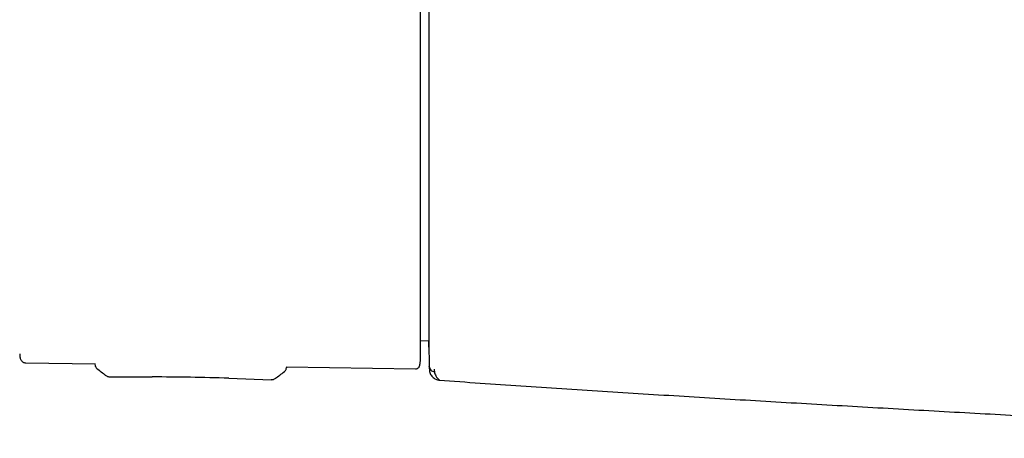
# Model space of a CAD drawing. Header units: millimetres. Extents: x 8 to 1762, y 12 to 2803.
# Tile 57 of 118: x 724 to 823, y 1573 to 1615. Entities that reach past the tile are written whole.
import ezdxf

# ---------------------------------------------------------------- set-up
doc = ezdxf.new("R2010")
doc.units = ezdxf.units.MM

msp = doc.modelspace()

# ---------------------------------------------------------------- linework, layer by layer
at = {"color": 7, "linetype": 'Continuous', "lineweight": 30}
for p, q in [((764.59, 1583.031), (765.43, 1583.016)), ((725.006, 1580.794), (731.93, 1580.687)), ((731.93, 1580.688), (731.929, 1580.635)), ((731.929, 1580.636), (731.932, 1580.577)), ((731.929, 1580.635), (731.929, 1580.636)), ((750.932, 1579.911), (750.965, 1579.943)), ((751.132, 1580.301), (751.133, 1580.313)), ((751.135, 1580.392), (751.133, 1580.3)), ((751.135, 1580.391), (764.105, 1580.191)), ((733.427, 1579.39), (733.428, 1579.39)), ((733.428, 1579.389), (737.659, 1579.38)), ((745.362, 1579.245), (749.592, 1579.106)), ((749.592, 1579.108), (749.595, 1579.11)), ((766.433, 1579.064), (766.489, 1579.056))]:
    msp.add_line(p, q, dxfattribs=at)
at = {"color": 7, "linetype": 'Continuous', "lineweight": 30, "flags": 128}
msp.add_lwpolyline([(765.472, 1580.396), (765.472, 1580.398), (765.472, 1580.401), (765.472, 1580.406), (765.472, 1580.412), (765.471, 1580.417), (765.471, 1580.422), (765.471, 1580.425), (765.471, 1580.427), (765.471, 1580.428), (765.471, 1580.429), (765.471, 1580.43), (765.471, 1580.43), (765.471, 1580.43), (765.471, 1580.43), (765.471, 1580.43)], dxfattribs=at)
at = {"color": 7, "linetype": 'Continuous', "lineweight": 30}
for centre, radius, start, end in [((1765.218, 1602.931), 1000, 181.17982, 181.276504), ((726.85, 1581.747), 2.478, 181.21695, 190.53807), ((737.148, 1329.38), 250, 88.11717, 89.88289)]:
    msp.add_arc(centre, radius, start, end, dxfattribs=at)
for points, knots in [([(764.59, 1603.098), (764.59, 1603.383), (764.59, 1603.952), (764.59, 1604.812), (764.59, 1605.679), (764.59, 1606.555), (764.59, 1607.371), (764.59, 1608.127), (764.59, 1608.822), (764.59, 1609.517), (764.59, 1610.21), (764.59, 1610.963), (764.59, 1611.773), (764.59, 1612.637), (764.59, 1613.487), (764.59, 1614.322), (764.59, 1615.134), (764.59, 1615.92), (764.59, 1616.679), (764.59, 1617.414), (764.59, 1618.125), (764.59, 1618.81), (764.59, 1619.466), (764.59, 1620.088), (764.59, 1620.674), (764.59, 1621.183), (764.59, 1621.623), (764.59, 1622.002), (764.59, 1622.356), (764.59, 1622.684), (764.59, 1623.015), (764.59, 1623.339), (764.59, 1623.647), (764.59, 1623.915), (764.59, 1624.141), (764.59, 1624.328), (764.59, 1624.476), (764.59, 1624.585), (764.59, 1624.662), (764.59, 1624.685), (764.59, 1624.697)], [0, 0, 0, 0, 0.025584, 0.05117, 0.077404, 0.103828, 0.130677, 0.152041, 0.173419, 0.195242, 0.217142, 0.23906, 0.267512, 0.29597, 0.324782, 0.353689, 0.382787, 0.411491, 0.440267, 0.469148, 0.498049, 0.527491, 0.556939, 0.586301, 0.615625, 0.644825, 0.667655, 0.690501, 0.713078, 0.735595, 0.75813, 0.786264, 0.814404, 0.842056, 0.86955, 0.896665, 0.922944, 0.949025, 0.974507, 1, 1, 1, 1]), ([(765.43, 1623.522), (765.43, 1623.519), (765.43, 1623.514), (765.43, 1623.472), (765.43, 1623.418), (765.43, 1623.37), (765.43, 1623.337), (765.43, 1623.301), (765.43, 1623.262), (765.43, 1623.22), (765.43, 1623.175), (765.43, 1623.089), (765.43, 1622.947), (765.43, 1622.727), (765.43, 1622.501), (765.43, 1622.283), (765.43, 1622.133), (765.43, 1622.032), (765.43, 1621.984), (765.43, 1621.935), (765.43, 1621.885), (765.43, 1621.835), (765.43, 1621.784), (765.43, 1621.651), (765.43, 1621.428), (765.43, 1621.096), (765.43, 1620.79), (765.43, 1620.52), (765.43, 1620.292), (765.43, 1620.045), (765.43, 1619.704), (765.43, 1619.254), (765.43, 1618.696), (765.43, 1618.109), (765.43, 1617.493), (765.43, 1616.846), (765.43, 1616.168), (765.43, 1615.461), (765.43, 1614.726), (765.43, 1613.973), (765.429, 1613.207), (765.429, 1612.426), (765.429, 1611.627), (765.429, 1610.805), (765.429, 1609.964), (765.429, 1609.106), (765.429, 1608.239), (765.43, 1607.36), (765.43, 1606.621), (765.43, 1606.029), (765.43, 1605.589), (765.43, 1605.148), (765.43, 1604.708), (765.43, 1604.267), (765.43, 1603.826), (765.43, 1603.386), (765.43, 1602.788), (765.43, 1602.034), (765.43, 1601.125), (765.43, 1600.379), (765.43, 1599.794), (765.43, 1599.369), (765.43, 1598.949), (765.43, 1598.551), (765.43, 1598.163), (765.43, 1597.779), (765.43, 1597.385), (765.43, 1596.993), (765.43, 1596.604), (765.43, 1596.218), (765.43, 1595.835), (765.43, 1595.455), (765.43, 1594.922), (765.43, 1594.243), (765.43, 1593.428), (765.43, 1592.632), (765.43, 1591.855), (765.43, 1591.104), (765.43, 1590.382), (765.43, 1589.69), (765.43, 1589.021), (765.43, 1588.374), (765.43, 1587.75), (765.43, 1587.153), (765.43, 1586.585), (765.43, 1586.05), (765.43, 1585.551), (765.43, 1585.089), (765.43, 1584.664), (765.43, 1584.272), (765.43, 1583.912), (765.43, 1583.585), (765.43, 1583.294), (765.43, 1583.04), (765.43, 1582.824), (765.43, 1582.648), (765.43, 1582.51), (765.43, 1582.413), (765.43, 1582.352), (765.43, 1582.345), (765.43, 1582.341)], [0, 0, 0, 0, 0.011658, 0.023305, 0.034954, 0.038881, 0.04281, 0.046743, 0.05068, 0.054621, 0.058568, 0.062521, 0.07584, 0.089119, 0.10238, 0.111134, 0.119898, 0.121868, 0.123838, 0.125809, 0.127781, 0.129755, 0.131729, 0.133705, 0.144954, 0.156198, 0.167452, 0.174094, 0.180747, 0.187414, 0.195052, 0.208785, 0.222592, 0.236355, 0.250058, 0.263928, 0.277831, 0.291796, 0.305851, 0.3199, 0.333614, 0.347337, 0.361092, 0.374905, 0.388961, 0.402962, 0.416933, 0.4309, 0.444957, 0.451865, 0.458748, 0.465612, 0.472457, 0.47929, 0.486111, 0.492925, 0.499736, 0.513829, 0.527904, 0.541992, 0.548645, 0.55531, 0.56199, 0.568466, 0.574149, 0.580476, 0.58679, 0.593093, 0.599387, 0.605675, 0.611959, 0.618242, 0.624527, 0.638585, 0.65262, 0.666659, 0.68073, 0.694794, 0.708538, 0.722264, 0.736, 0.749769, 0.763796, 0.777812, 0.791844, 0.80592, 0.819968, 0.833677, 0.847377, 0.861095, 0.874855, 0.888862, 0.902829, 0.916783, 0.930749, 0.944813, 0.958642, 0.972431, 0.986208, 1, 1, 1, 1]), ([(764.59, 1581.158), (764.59, 1581.163), (764.59, 1581.175), (764.59, 1581.237), (764.59, 1581.334), (764.59, 1581.47), (764.59, 1581.634), (764.59, 1581.816), (764.59, 1582.009), (764.59, 1582.228), (764.59, 1582.473), (764.59, 1582.758), (764.59, 1583.086), (764.59, 1583.463), (764.59, 1583.873), (764.59, 1584.317), (764.59, 1584.795), (764.59, 1585.304), (764.59, 1585.846), (764.59, 1586.418), (764.59, 1587.019), (764.59, 1587.648), (764.59, 1588.303), (764.59, 1588.983), (764.59, 1589.685), (764.59, 1590.408), (764.59, 1591.15), (764.59, 1591.908), (764.59, 1592.68), (764.59, 1593.465), (764.59, 1594.261), (764.59, 1595.095), (764.59, 1595.97), (764.59, 1596.878), (764.59, 1597.791), (764.59, 1598.7), (764.59, 1599.602), (764.59, 1600.492), (764.59, 1601.367), (764.59, 1602.236), (764.59, 1602.81), (764.59, 1603.098)], [0, 0, 0, 0, 0.025655, 0.051318, 0.077645, 0.104165, 0.131122, 0.152575, 0.174043, 0.195965, 0.217964, 0.239981, 0.265503, 0.291024, 0.316763, 0.342682, 0.368622, 0.394823, 0.421023, 0.44731, 0.473645, 0.500002, 0.526343, 0.552683, 0.57897, 0.605165, 0.631381, 0.657306, 0.68323, 0.708969, 0.734485, 0.760022, 0.788024, 0.816032, 0.84351, 0.870819, 0.897719, 0.923762, 0.949595, 0.974792, 1, 1, 1, 1]), ([(765.43, 1582.357), (765.429, 1582.36), (765.429, 1582.369), (765.429, 1582.4), (765.428, 1582.447), (765.426, 1582.51), (765.425, 1582.597), (765.422, 1582.716), (765.42, 1582.834), (765.418, 1582.923), (765.417, 1582.969), (765.417, 1583.001), (765.416, 1583.017)], [0, 0, 0, 0, 0.060467, 0.177714, 0.295247, 0.413143, 0.536876, 0.704142, 0.871424, 0.915269, 0.959134, 1, 1, 1, 1]), ([(724.413, 1581.3), (724.425, 1581.251), (724.45, 1581.151), (724.536, 1581.015), (724.646, 1580.91), (724.768, 1580.841), (724.886, 1580.802), (724.967, 1580.796), (725.006, 1580.794)], [0, 0, 0, 0, 0.178564, 0.367716, 0.561633, 0.713087, 0.860093, 1, 1, 1, 1]), ([(764.491, 1580.474), (764.52, 1580.587), (764.578, 1580.811), (764.586, 1581.043), (764.59, 1581.158)], [0, 0, 0, 0, 0.504576, 1, 1, 1, 1]), ([(731.935, 1580.578), (731.936, 1580.56), (731.94, 1580.504), (731.963, 1580.436), (731.991, 1580.393), (731.999, 1580.382)], [0, 0, 0, 0, 0.2574054, 0.805383, 1, 1, 1, 1]), ([(731.999, 1580.382), (732.013, 1580.357), (732.044, 1580.303), (732.092, 1580.263), (732.118, 1580.24)], [0, 0, 0, 0, 0.454079, 1, 1, 1, 1]), ([(732.116, 1580.24), (732.116, 1580.241), (732.117, 1580.241), (732.118, 1580.243), (732.119, 1580.243)], [0, 0, 0, 0, 0.500001, 1, 1, 1, 1]), ([(732.117, 1580.239), (732.265, 1580.121), (732.555, 1579.888), (732.845, 1579.655), (732.987, 1579.541)], [0, 0, 0, 0, 0.509729, 1, 1, 1, 1]), ([(750.038, 1579.244), (750.184, 1579.353), (750.481, 1579.575), (750.779, 1579.797), (750.931, 1579.911)], [0, 0, 0, 0, 0.489878, 1, 1, 1, 1]), ([(750.932, 1579.912), (750.96, 1579.936), (751.018, 1579.985), (751.081, 1580.081), (751.123, 1580.188), (751.13, 1580.263), (751.133, 1580.3)], [0, 0, 0, 0, 0.246772, 0.5, 0.753228, 1, 1, 1, 1]), ([(764.105, 1580.191), (764.136, 1580.193), (764.2, 1580.196), (764.292, 1580.23), (764.379, 1580.289), (764.452, 1580.373), (764.479, 1580.444), (764.492, 1580.478)], [0, 0, 0, 0, 0.180173, 0.369594, 0.562929, 0.787408, 1, 1, 1, 1]), ([(765.466, 1580.654), (765.466, 1580.646), (765.467, 1580.63), (765.467, 1580.608), (765.468, 1580.587), (765.468, 1580.567), (765.468, 1580.548), (765.469, 1580.53), (765.469, 1580.515), (765.47, 1580.498), (765.47, 1580.481), (765.47, 1580.463), (765.471, 1580.445), (765.471, 1580.435), (765.471, 1580.43)], [0, 0, 0, 0, 0.065514, 0.132485, 0.200917, 0.270809, 0.342164, 0.414981, 0.489264, 0.552858, 0.654828, 0.76334, 0.878397, 1, 1, 1, 1]), ([(765.471, 1580.43), (765.48, 1580.365), (765.499, 1580.232), (765.613, 1580.058), (765.784, 1579.937), (765.918, 1579.914), (765.982, 1579.904)], [0, 0, 0, 0, 0.2415578, 0.4988705, 0.7571793, 1, 1, 1, 1]), ([(765.472, 1580.382), (765.472, 1580.381), (765.472, 1580.378), (765.473, 1580.372), (765.473, 1580.366), (765.473, 1580.361), (765.473, 1580.356), (765.473, 1580.351), (765.474, 1580.345), (765.474, 1580.336), (765.474, 1580.325), (765.474, 1580.315), (765.475, 1580.285), (765.476, 1580.222), (765.479, 1580.137), (765.48, 1580.088), (765.48, 1580.072), (765.481, 1580.068), (765.481, 1580.067), (765.481, 1580.066), (765.481, 1580.064), (765.481, 1580.063), (765.481, 1580.06), (765.481, 1580.054), (765.482, 1580.045), (765.483, 1580.033), (765.485, 1580.02), (765.486, 1580.011), (765.486, 1580.008)], [0, 0, 0, 0, 0.004196, 0.009104, 0.013933, 0.019586, 0.026064, 0.033338, 0.040716, 0.059565, 0.077305, 0.094925, 0.112546, 0.23842, 0.463205, 0.751356, 0.878129, 0.889285, 0.900434, 0.911205, 0.921385, 0.93105, 0.938711, 0.948359, 0.959995, 0.973619, 0.989231, 1, 1, 1, 1]), ([(765.49, 1580.008), (765.493, 1579.979), (765.501, 1579.882), (765.555, 1579.723), (765.65, 1579.539), (765.781, 1579.376), (765.94, 1579.242), (766.116, 1579.144), (766.282, 1579.084), (766.39, 1579.07), (766.433, 1579.064)], [0, 0, 0, 0, 0.061208, 0.20141, 0.34551, 0.490945, 0.635008, 0.775139, 0.909183, 1, 1, 1, 1]), ([(765.977, 1580.146), (765.977, 1580.109), (765.977, 1580.033), (765.978, 1579.959), (765.981, 1579.922), (765.982, 1579.904)], [0, 0, 0, 0, 0.333903, 0.66734, 1, 1, 1, 1]), ([(765.982, 1579.904), (765.999, 1579.831), (766.032, 1579.685), (766.138, 1579.476), (766.282, 1579.269), (766.416, 1579.127), (766.483, 1579.056)], [0, 0, 0, 0, 0.250064, 0.500081, 0.750067, 1, 1, 1, 1]), ([(732.985, 1579.543), (733.017, 1579.52), (733.081, 1579.473), (733.191, 1579.425), (733.306, 1579.395), (733.384, 1579.391), (733.423, 1579.389)], [0, 0, 0, 0, 0.241258, 0.489435, 0.74427, 1, 1, 1, 1]), ([(749.596, 1579.107), (749.635, 1579.107), (749.713, 1579.108), (749.83, 1579.135), (749.942, 1579.18), (750.008, 1579.224), (750.041, 1579.246)], [0, 0, 0, 0, 0.259442, 0.513212, 0.759452, 1, 1, 1, 1]), ([(766.483, 1579.056), (769.212, 1578.862), (774.668, 1578.473), (782.855, 1577.945), (791.043, 1577.436), (799.232, 1576.941), (807.421, 1576.463), (815.612, 1575.998), (825.276, 1575.463), (836.416, 1574.855), (845.926, 1574.342), (852.333, 1573.998), (855.637, 1573.821), (858.941, 1573.641), (862.247, 1573.469), (865.557, 1573.316), (867.765, 1573.247), (868.87, 1573.213)], [0, 0, 0, 0, 0.080011, 0.160009, 0.240001, 0.319992, 0.399983, 0.479972, 0.559959, 0.683134, 0.806308, 0.838568, 0.870827, 0.903091, 0.93537, 0.96767, 1, 1, 1, 1])]:
    msp.add_open_spline(points, degree=3, knots=knots, dxfattribs=at)

doc.saveas('drawing.dxf')
